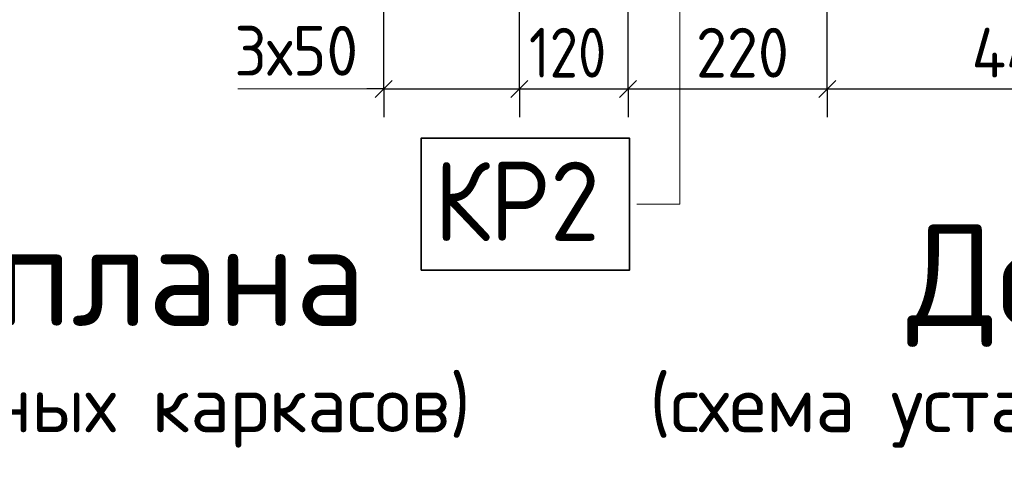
# Model space of a CAD drawing. Header units: millimetres. Extents: x 0 to 50400, y 0 to 35640.
# Tile 25 of 52: x 16338 to 21559, y 9250 to 11614. Entities that reach past the tile are written whole.
import ezdxf

# ---------------------------------------------------------------- set-up
doc = ezdxf.new("R2010")
doc.units = ezdxf.units.MM
for name, color, linetype, lineweight in [('Standard', 7, 'Continuous', 25), ('Общий01', 7, 'Continuous', 13), ('Размерная линия_ общее', 7, 'Continuous', 13), ('Текст_ общее', 7, 'Continuous', 25)]:
    doc.layers.add(name, color=color, linetype=linetype, lineweight=lineweight)
doc.styles.add('ISOCPEUR', font='txt')

msp = doc.modelspace()

# ---------------------------------------------------------------- linework, layer by layer
at = {"layer": 'Standard', "color": 251, "linetype": 'Continuous', "lineweight": -3, "true_color": 0x656565, "transparency": 33554687}
for p, q in [((18268.5, 11247.3), (18268.5, 11397.3)), ((18988.5, 11247.3), (18988.5, 11397.3)), ((19564.5, 11247.3), (19564.5, 11397.3)), ((20620.5, 11247.3), (20620.5, 11397.3)), ((18268.5, 11247.3), (18268.5, 11097.3)), ((18988.5, 11247.3), (18988.5, 11097.3)), ((19564.5, 11247.3), (19564.5, 11097.3)), ((20620.5, 11247.3), (20620.5, 11097.3))]:
    msp.add_line(p, q, dxfattribs=at)
at = {"layer": 'Standard', "color": 7, "linetype": 'Continuous', "lineweight": 25, "transparency": 33554687}
for p, q in [((18223.5, 11202.3), (18313.5, 11292.3)), ((18943.5, 11202.3), (19033.5, 11292.3)), ((19519.5, 11202.3), (19609.5, 11292.3)), ((20575.5, 11202.3), (20665.5, 11292.3))]:
    msp.add_line(p, q, dxfattribs=at)
at = {"layer": 'Standard', "color": 7, "linetype": 'Continuous', "lineweight": -3, "transparency": 33554687}
for p, q in [((18268.5, 11247.3), (18178.5, 11247.3)), ((18268.5, 11247.3), (18988.5, 11247.3)), ((18988.5, 11247.3), (19564.5, 11247.3)), ((19564.5, 11247.3), (20620.5, 11247.3)), ((20620.5, 11247.3), (22732.5, 11247.3))]:
    msp.add_line(p, q, dxfattribs=at)
at = {"layer": 'Standard', "color": 251, "linetype": 'Continuous', "lineweight": -3, "true_color": 0x656565, "transparency": 33554687}
for points in [[(18268.5, 11247.3), (18268.5, 11272.5), (18268.5, 11272.5), (18268.5, 11274.4), (18268.5, 11274.4), (18268.5, 11275.7), (18268.5, 11275.7), (18268.5, 11276.4), (18268.5, 11276.4), (18268.5, 11276.6), (18268.5, 11276.6), (18268.5, 11279.9), (18268.5, 11279.9), (18268.5, 11892.6), (18268.5, 11892.6), (18268.5, 12564.3)], [(18988.5, 11247.3), (18988.5, 11267.7), (18988.5, 11267.7), (18988.5, 11271.4), (18988.5, 11271.4), (18988.5, 11273.8), (18988.5, 11273.8), (18988.5, 11275), (18988.5, 11275), (18988.5, 11275.4), (18988.5, 11275.4), (18988.5, 11281.6), (18988.5, 11281.6), (18988.5, 12424.7), (18988.5, 12424.7), (18988.5, 12564.3)], [(19564.5, 11247.3), (19564.5, 11269), (19564.5, 11269), (19564.5, 11272.3), (19564.5, 11272.3), (19564.5, 11274), (19564.5, 11274), (19564.5, 11274.5), (19564.5, 11274.5), (19564.5, 11283), (19564.5, 11283), (19564.5, 12556.7)], [(20620.5, 11247.3), (20620.5, 11269.6), (20620.5, 11269.6), (20620.5, 11272), (20620.5, 11272), (20620.5, 11272.8), (20620.5, 11272.8), (20620.5, 11285.5), (20620.5, 11285.5), (20620.5, 12582.6)]]:
    msp.add_lwpolyline(points, dxfattribs=at)
at = {"layer": 'Общий01', "color": 7, "linetype": 'Continuous', "lineweight": 13, "transparency": 33554687}
msp.add_lwpolyline([(19634.6, 15619.1), (19838.2, 15415.4), (19838.2, 10635.7), (19610.6, 10635.7)], dxfattribs=at)
at = {"layer": 'Размерная линия_ общее', "color": 7, "linetype": 'Continuous', "lineweight": 13, "transparency": 33554687}
msp.add_line((18268.5, 11247.3), (17495.7, 11247.3), dxfattribs=at)
at = {"layer": 'Текст_ общее', "color": 7, "linetype": 'Continuous', "lineweight": 35, "transparency": 33554687}
msp.add_lwpolyline([(18466.3, 10285.7), (19572.3, 10285.7), (19572.3, 10985.7), (18466.3, 10985.7), (18466.3, 10285.7)], dxfattribs=at)

# ---------------------------------------------------------------- texts
at = {"layer": 'Standard', "color": 7, "linetype": 'Continuous', "lineweight": 25, "transparency": 33554687, "char_height": 264, "attachment_point": 7, "style": 'ISOCPEUR'}
for s, insert, width in [('\\W0.93;3х50', (17476.4, 11317.5), 861.713), ('\\W0.83;120', (19038.9, 11307.3), 610.286), ('\\W0.91;220', (19924.5, 11307.3), 674.377), ('\\W0.92;440', (21386.1, 11307.3), 728.227)]:
    msp.add_mtext(s, dxfattribs=dict(at, insert=insert, width=width))
at = {"layer": 'Текст_ общее', "color": 7, "linetype": 'Continuous', "lineweight": 35, "transparency": 33554687, "insert": (18536.3, 10439.7), "char_height": 420, "width": 1158.548, "attachment_point": 7, "style": 'ISOCPEUR'}
msp.add_mtext('\\W0.92;КР2', dxfattribs=at)
at = {"layer": 'Текст_ общее', "color": 7, "linetype": 'Continuous', "lineweight": 50, "transparency": 33554687, "attachment_point": 7, "style": 'ISOCPEUR'}
for s, insert, char_height, width in [('\\W0.98;  Деталь 8 плана', (12114.7, 9878.5), 540, 6472.78), ('\\W0.98;  Деталь 9 плана', (20370.7, 9878.5), 540, 6472.78), ('\\W0.99;(схема установки поперечных каркасов)', (11421.7, 9343.9), 300, 7794.569), ('\\W0.99;(схема установки поперечных каркасов)', (19677.7, 9343.9), 300, 7794.569)]:
    msp.add_mtext(s, dxfattribs=dict(at, insert=insert, char_height=char_height, width=width))

doc.saveas('drawing.dxf')
